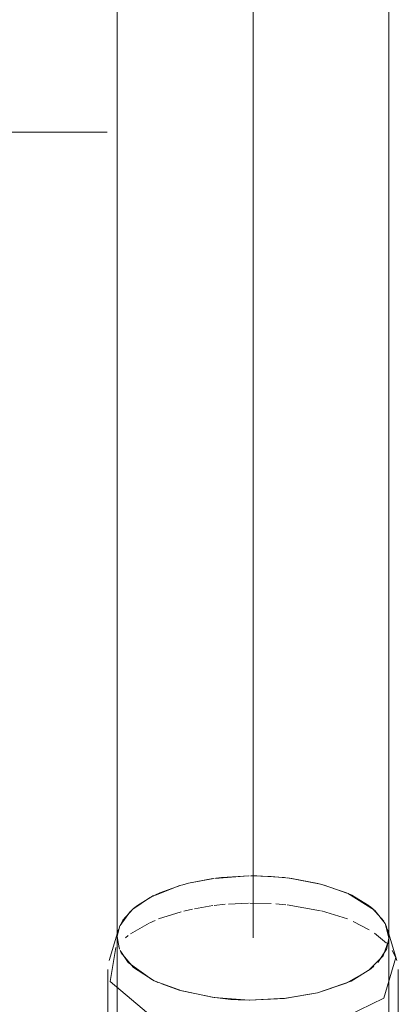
# Model space of a CAD drawing. Header units: millimetres. Extents: x -121 to 34184, y -147 to 33428.
# Tile 19 of 107: x 8679 to 8749, y 21722 to 21904. Entities that reach past the tile are written whole.
import ezdxf

# ---------------------------------------------------------------- set-up
doc = ezdxf.new("R2010")
doc.units = ezdxf.units.MM
doc.linetypes.add('ADSK_Осевая', pattern=[700, 500, -100, 0, -100])
for name, color, linetype, lineweight in [('P-PIPE-____-CNTR', 3, 'ADSK_Осевая', 20), ('P-PIPE-____-IDEN', 2, 'Continuous', 20), ('P-PIPE-____-OTLN', 3, 'Continuous', 20)]:
    doc.layers.add(name, color=color, linetype=linetype, lineweight=lineweight)

# ---------------------------------------------------------------- blocks, each defined once
blk = doc.blocks.new('ADSK_ППР_Отвод канализационный_Составной - Отвод раструбный-V10-_3D_ копия 1')
at = {"layer": 'P-PIPE-____-OTLN', "color": 9}
for p, q in [((6691.68, 21745.5), (6687, 21744.61)), ((6691.49, 21745.47), (6687, 21744.61)), ((6698.03, 21745.98), (6691.83, 21745.52)), ((6711.28, 21744.48), (6705.28, 21745.6)), ((6685.42, 21744.19), (6680.01, 21742.05)), ((6687, 21744.61), (6685.78, 21744.29)), ((6687, 21744.61), (6685.96, 21744.34)), ((6716.06, 21742.85), (6711.53, 21744.41)), ((6679.83, 21741.95), (6676.76, 21739.88)), ((6721.23, 21739.66), (6716.25, 21742.77)), ((6676.34, 21739.49), (6674.39, 21736.85)), ((6723.19, 21737.21), (6721.3, 21739.6)), ((6674.37, 21736.8), (6673.89, 21734.87)), ((6674.36, 21736.78), (6673.89, 21734.87)), ((6723.87, 21734.57), (6723.2, 21737.18)), ((6723.43, 21732.38), (6723.88, 21734.52)), ((6674.39, 21732.22), (6675.88, 21730.05)), ((6721.85, 21730.02), (6723.42, 21732.37)), ((6724.51, 21732.23), (6725.19, 21730.93)), ((6675.88, 21730.04), (6680.25, 21726.91)), ((6716.93, 21726.62), (6720.55, 21728.84)), ((6720.55, 21728.84), (6721.14, 21729.33)), ((6680.25, 21726.9), (6681.36, 21726.37)), ((6682.06, 21726.07), (6685.28, 21724.93)), ((6685.29, 21724.93), (6691.33, 21723.63)), ((6710.75, 21724.47), (6716.92, 21726.62)), ((6691.34, 21723.62), (6694.82, 21723.24)), ((6696.17, 21723.16), (6698.24, 21723.1)), ((6698.24, 21723.1), (6704.89, 21723.43)), ((6704.89, 21723.43), (6710.75, 21724.47))]:
    blk.add_line(p, q, dxfattribs=at)
at = {"layer": 'P-PIPE-____-OTLN', "color": 10}
for p, q in [((6681.5, 21738.04), (6685.64, 21739.37)), ((6686.17, 21739.51), (6687.73, 21739.87)), ((6688.11, 21739.94), (6691.46, 21740.5)), ((6691.73, 21740.53), (6693.78, 21740.75)), ((6694.36, 21740.8), (6698.03, 21740.97)), ((6698.32, 21740.98), (6702.19, 21740.88)), ((6703.05, 21740.83), (6704.89, 21740.66)), ((6705.17, 21740.63), (6711.32, 21739.57)), ((6711.51, 21739.53), (6716.25, 21738.04)), ((6679.89, 21737.36), (6680.87, 21737.79)), ((6717.34, 21737.59), (6720.29, 21736.07)), ((6676.31, 21735.31), (6679.76, 21737.3)), ((6675.37, 21734.58), (6675.86, 21734.97)), ((6721.25, 21735.44), (6723.44, 21733.58))]:
    blk.add_line(p, q, dxfattribs=at)
at = {"layer": 'P-PIPE-____-OTLN', "color": 22}
for p, q in [((6674.11, 21736.12), (6672.38, 21730.42)), ((6725.37, 21730.42), (6723.64, 21736.12)), ((6673.88, 21734.54), (6674.28, 21732.48)), ((6673.88, 21734.54), (6673.88, 21681.93)), ((6673.89, 21734.87), (6674.21, 21732.69)), ((6723.88, 21681.93), (6723.88, 21734.54)), ((6672.13, 21728.73), (6672.13, 21702.06)), ((6725.63, 21702.06), (6725.63, 21728.73))]:
    blk.add_line(p, q, dxfattribs=at)
at = {"layer": 'P-PIPE-____-OTLN', "color": 9}
for points in [[(6698.15, 21745.98, 0), (6693.1, 21745.67, 0), (6692.04, 21745.55, 0)], [(6704.91, 21745.65, 0), (6702.2, 21745.88, 0), (6698.41, 21745.98, 0)], [(6704.68, 21745.67, 0), (6699.59, 21745.98, 0), (6698.53, 21745.98, 0)], [(6710.82, 21744.59, 0), (6706.04, 21745.5, 0), (6705.02, 21745.63, 0)], [(6685.65, 21744.25, 0), (6681.71, 21742.86, 0), (6680.8, 21742.44, 0)], [(6716.13, 21742.82, 0), (6711.99, 21744.28, 0), (6711.07, 21744.53, 0)], [(6680.58, 21742.34, 0), (6677.59, 21740.54, 0), (6676.85, 21739.95, 0)], [(6720.27, 21740.46, 0), (6717.05, 21742.4, 0), (6716.37, 21742.71, 0)], [(6676.73, 21739.85, 0), (6674.92, 21737.82, 0), (6674.4, 21736.86, 0)], [(6722.94, 21737.64, 0), (6720.88, 21739.97, 0), (6720.34, 21740.41, 0)], [(6723.88, 21734.61, 0), (6723.47, 21736.6, 0), (6723.19, 21737.2, 0)]]:
    blk.add_polyline3d(points, dxfattribs=at)
at = {"layer": 'P-PIPE-____-OTLN', "color": 22}
for points in [[(6710.75, 21724.47, 0), (6716.04, 21726.22, 0), (6720.16, 21728.53, 0), (6722.83, 21731.26, 0), (6723.87, 21734.21, 0), (6723.88, 21734.54, 0)], [(6711.58, 21717.95, 0), (6695.32, 21716.59, 0), (6680.41, 21719.87, 0), (6672.56, 21726.53, 0), (6673.63, 21732.78, 0)], [(6674.55, 21731.89, 0), (6676.88, 21729.1, 0), (6680.7, 21726.68, 0), (6685.76, 21724.79, 0), (6691.72, 21723.57, 0), (6698.16, 21723.1, 0), (6704.65, 21723.4, 0), (6710.75, 21724.47, 0)], [(6725.19, 21730.93, 0), (6722.99, 21723.43, 0), (6711.58, 21717.95, 0)], [(6694.82, 21723.24, 0), (6695.55, 21723.19, 0), (6696.17, 21723.16, 0)]]:
    blk.add_polyline3d(points, dxfattribs=at)

msp = doc.modelspace()

# ---------------------------------------------------------------- linework, layer by layer
at = {"layer": 'P-PIPE-____-CNTR', "color": 9}
for p in [(8721.9, 22082.84), (8721.9, 22080.19)]:
    msp.add_line(p, (8721.9, 21734.54), dxfattribs=at)
at = {"layer": 'P-PIPE-____-IDEN'}
msp.add_line((8695.06, 21882.93), (8169.7, 21882.93), dxfattribs=at)
at = {"layer": 'P-PIPE-____-OTLN', "color": 22}
for p, q in [((8696.9, 22135.89), (8696.9, 21734.54)), ((8746.9, 21734.54), (8746.9, 22106.88)), ((8697.23, 21732.69), (8696.91, 21734.87)), ((8699.9, 21729.1), (8697.57, 21731.89))]:
    msp.add_line(p, q, dxfattribs=at)
at = {"layer": 'P-PIPE-____-OTLN', "color": 9}
for p, q in [((8710.02, 21744.61), (8714.7, 21745.5)), ((8708.98, 21744.34), (8710.02, 21744.61)), ((8743.34, 21740.42), (8743.9, 21739.97)), ((8743.9, 21739.97), (8745.96, 21737.64)), ((8696.91, 21734.87), (8697.38, 21736.78)), ((8746.22, 21737.18), (8746.9, 21734.57))]:
    msp.add_line(p, q, dxfattribs=at)
for points in [[(8715.06, 21745.55, 0), (8716.12, 21745.67, 0), (8721.17, 21745.98, 0)], [(8721.55, 21745.98, 0), (8722.61, 21745.98, 0), (8727.7, 21745.67, 0)], [(8728.04, 21745.63, 0), (8729.06, 21745.5, 0), (8733.84, 21744.59, 0)], [(8703.82, 21742.44, 0), (8704.73, 21742.86, 0), (8708.67, 21744.25, 0)], [(8734.09, 21744.53, 0), (8735.01, 21744.28, 0), (8739.15, 21742.82, 0)], [(8699.87, 21739.95, 0), (8700.61, 21740.54, 0), (8703.6, 21742.34, 0)], [(8739.4, 21742.71, 0), (8740.07, 21742.4, 0), (8743.27, 21740.47, 0)], [(8697.42, 21736.86, 0), (8697.94, 21737.82, 0), (8699.75, 21739.85, 0)]]:
    msp.add_polyline3d(points, dxfattribs=at)
at = {"layer": 'P-PIPE-____-OTLN', "color": 22}
for points in [[(8746.9, 21734.54, 0), (8746.89, 21734.21, 0), (8745.85, 21731.26, 0), (8743.18, 21728.53, 0), (8739.06, 21726.22, 0), (8733.77, 21724.47, 0)], [(8733.77, 21724.47, 0), (8727.67, 21723.4, 0), (8721.18, 21723.1, 0), (8714.74, 21723.57, 0), (8708.78, 21724.79, 0), (8703.72, 21726.68, 0), (8699.9, 21729.1, 0)]]:
    msp.add_polyline3d(points, dxfattribs=at)

# ---------------------------------------------------------------- block references
at = {"layer": 'P-PIPE-____-OTLN', "color": 9}
msp.add_blockref('ADSK_ППР_Отвод канализационный_Составной - Отвод раструбный-V10-_3D_ копия 1', (2023.02, 0), dxfattribs=at)

doc.saveas('drawing.dxf')
